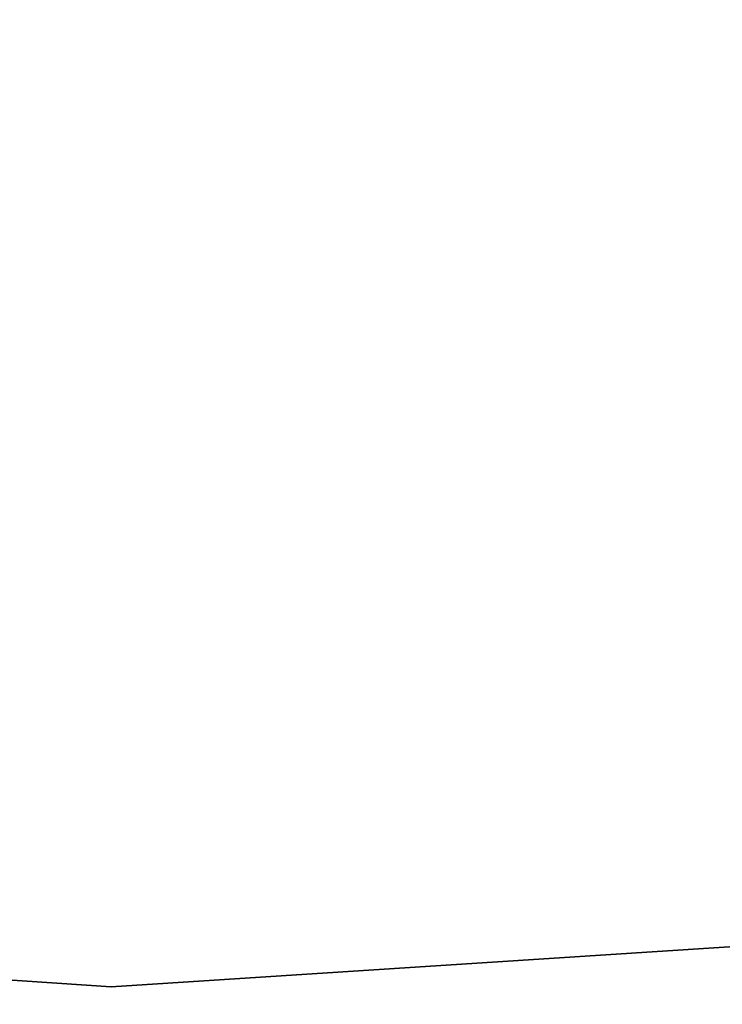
# Model space of a CAD drawing. Extents: x -5 to 2276, y 0 to 2500.
# Tile 184 of 256: x 856.85057 to 856.8539, y 499.69616 to 499.70082. Entities that reach past the tile are written whole.
import ezdxf

# ---------------------------------------------------------------- set-up
doc = ezdxf.new("R2010")
doc.units = 0
doc.header["$LTSCALE"] = 25.4
doc.layers.get('0').update_dxf_attribs({"linetype": 'CONTINUOUS'})
for name, color, linetype in [('IFCBUILDING', 32, 'CONTINUOUS'), ('IFCBUILDINGSTOREY', 34, 'CONTINUOUS'), ('IFCSITE', 32, 'CONTINUOUS'), ('IFCSLAB', 22, 'CONTINUOUS'), ('IFCWALL', 190, 'CONTINUOUS')]:
    doc.layers.add(name, color=color, linetype=linetype)

# ---------------------------------------------------------------- blocks, each defined once
blk = doc.blocks.new('GRUPUJ_1')
at = {"layer": 'IFCWALL'}
mesh = blk.add_polyface(dxfattribs=at)
corners = [(0, 0, 2300), (25, 25, 2300), (0, 2276.05, 2300), (175, 0, 2300), (25, 2251.05, 2300), (175, 25, 2300), (2500, 2151.05, 2300), (2475, 2251.05, 2300), (2475, 2151.05, 2300), (2500, 2276.05, 2300), (1245.07, 2251.05, 2300)]
mesh.append_faces([[corners[k] for k in face] for face in [(1, 3, 5), (6, 7, 8)]], dxfattribs={"vtx0": -1})
mesh.append_faces([[corners[k] for k in face] for face in [(0, 1, 2), (9, 7, 6)]], dxfattribs={"vtx0": -1, "vtx1": -1})
mesh.append_faces([[corners[k] for k in face] for face in [(1, 0, 3), (2, 1, 4), (4, 9, 2), (9, 4, 10), (9, 10, 7)]], dxfattribs={"vtx0": -1, "vtx2": -1})
mesh = blk.add_polyface(dxfattribs=at)
corners = [(2500, 0, 800), (175, 25, 800), (175, 0, 800), (2475, 25, 800), (2475, 2151.05, 800), (2500, 2151.05, 800)]
mesh.append_faces([[corners[k] for k in face] for face in [(0, 1, 2), (4, 0, 5)]], dxfattribs={"vtx0": -1})
mesh.append_faces([[corners[k] for k in face] for face in [(1, 0, 3), (3, 0, 4)]], dxfattribs={"vtx0": -1, "vtx1": -1})
blk = doc.blocks.new('GRUPUJ_7')
at = {"layer": 'IFCWALL'}
mesh = blk.add_polyface(dxfattribs=at)
corners = [(0, 0, 1500), (125, 100, 1500), (125, 2151.05, 1500), (150, 0, 1500), (150, 100, 1500), (2450, 2126.05, 1500), (2375, 2151.05, 1500), (2375, 2126.05, 1500), (0, 2226.05, 1500), (1220.07, 2226.05, 1500), (1220.07, 2151.05, 1500), (2450, 2226.05, 1500)]
mesh.append_faces([[corners[k] for k in face] for face in [(1, 3, 4), (5, 6, 7)]], dxfattribs={"vtx0": -1})
mesh.append_faces([[corners[k] for k in face] for face in [(8, 2, 9), (9, 6, 11), (11, 6, 5)]], dxfattribs={"vtx0": -1, "vtx1": -1})
mesh.append_faces([[corners[k] for k in face] for face in [(0, 1, 2), (1, 0, 3), (2, 8, 0), (9, 2, 10), (9, 10, 6)]], dxfattribs={"vtx0": -1, "vtx2": -1})
mesh = blk.add_polyface(dxfattribs=at)
corners = [(2450, 0), (150, 100), (150, 0), (2375, 100), (2375, 2126.05), (2450, 2126.05)]
mesh.append_faces([[corners[k] for k in face] for face in [(0, 1, 2), (4, 0, 5)]], dxfattribs={"vtx0": -1})
mesh.append_faces([[corners[k] for k in face] for face in [(1, 0, 3), (3, 0, 4)]], dxfattribs={"vtx0": -1, "vtx1": -1})
blk = doc.blocks.new('GRUPUJ_9')
at = {"layer": 'IFCWALL'}
mesh = blk.add_polyface(dxfattribs=at)
corners = [(0, 2051.05, 1500), (25, 2026.05, 1500), (1095.07, 2051.05, 1500), (0, 0, 1500), (25, 0, 1500), (2250, 2026.05, 1500), (2250, 2051.05, 1500)]
mesh.append_faces([[corners[k] for k in face] for face in [(1, 3, 4), (2, 5, 6)]], dxfattribs={"vtx0": -1})
mesh.append_faces([[corners[k] for k in face] for face in [(0, 1, 2)]], dxfattribs={"vtx0": -1, "vtx1": -1})
mesh.append_faces([[corners[k] for k in face] for face in [(1, 0, 3), (2, 1, 5)]], dxfattribs={"vtx0": -1, "vtx2": -1})
mesh = blk.add_polyface(dxfattribs=at)
corners = [(2250, 0), (25, 25), (25, 0), (2225, 25), (2225, 2026.05), (2250, 2026.05)]
mesh.append_faces([[corners[k] for k in face] for face in [(0, 1, 2), (4, 0, 5)]], dxfattribs={"vtx0": -1})
mesh.append_faces([[corners[k] for k in face] for face in [(1, 0, 3), (3, 0, 4)]], dxfattribs={"vtx0": -1, "vtx1": -1})
blk = doc.blocks.new('_CIANY')
at = {"layer": 'IFCWALL'}
for name, p in [('GRUPUJ_1', (0, 0)), ('GRUPUJ_7', (25, 25, 800)), ('GRUPUJ_9', (150, 125, 800))]:
    blk.add_blockref(name, p, dxfattribs=at)
mesh = blk.add_polyface(dxfattribs=at)
corners = [(0, 2276.05), (175, 2151.05), (175, 891.05), (1245.07, 2276.05), (175, 1251.05), (875, 2151.05), (1245.07, 2151.05), (1295.07, 2276.05), (1295.07, 2151.05), (2195.07, 2276.05), (1575, 2151.05), (2195.07, 2151.05), (2245.07, 2276.05), (2245.07, 2151.05), (2500, 2276.05), (2375, 2151.05), (2375, 651.05), (2375, 150), (0, 0), (175, 150), (2500, 0)]
mesh.append_faces([[corners[k] for k in face] for face in [(2, 1, 4)]], dxfattribs={"vtx0": -1})
mesh.append_faces([[corners[k] for k in face] for face in [(1, 3, 5), (5, 3, 6), (6, 7, 8), (8, 9, 10), (10, 9, 11), (11, 12, 13), (13, 14, 15), (15, 14, 16), (16, 14, 17), (18, 19, 20), (19, 0, 2), (20, 17, 14)]], dxfattribs={"vtx0": -1, "vtx1": -1})
mesh.append_faces([[corners[k] for k in face] for face in [(0, 1, 2)]], dxfattribs={"vtx0": -1, "vtx1": -1, "vtx2": -1})
mesh.append_faces([[corners[k] for k in face] for face in [(1, 0, 3), (6, 3, 7), (8, 7, 9), (11, 9, 12), (13, 12, 14), (19, 18, 0), (20, 19, 17)]], dxfattribs={"vtx0": -1, "vtx2": -1})
blk = doc.blocks.new('POD_OGA')
at = {"layer": 'IFCSLAB'}
mesh = blk.add_polyface(dxfattribs=at)
corners = [(1400, 2001.05), (1120.07, 1996.05), (1120.07, 2001.05), (0, 2001.05), (1400, 1101.05), (0, 1101.05), (1070.07, 1996.05), (1070.07, 2001.05)]
mesh.append_faces([[corners[k] for k in face] for face in [(0, 1, 2), (3, 4, 5), (6, 3, 7)]], dxfattribs={"vtx0": -1})
mesh.append_faces([[corners[k] for k in face] for face in [(4, 1, 0)]], dxfattribs={"vtx0": -1, "vtx1": -1})
mesh.append_faces([[corners[k] for k in face] for face in [(4, 3, 6)]], dxfattribs={"vtx0": -1, "vtx1": -1, "vtx2": -1})
mesh.append_faces([[corners[k] for k in face] for face in [(4, 6, 1)]], dxfattribs={"vtx0": -1, "vtx2": -1})
blk = doc.blocks.new('700-_MINIMALNA_D')
blk.add_line((476.031273, 379.674002), (476.031273, 379.674002, 2))
blk.add_line((476.031273, 379.674002), (476.031273, 379.674002, 2))
for points in [[(566.651324, 414.126708, 0), (570.830762, 404.197469, 0), (573.338425, 392.713234, 0), (574.174312, 379.674002, 0), (574.174312, 379.674002, 0), (573.338425, 366.597892, 0), (570.830762, 355.101364, 0), (566.651324, 345.184418, 0), (560.800111, 336.847054, 0), (553.559849, 330.242927, 0), (545.213265, 325.525694, 0), (535.76036, 322.695354, 0), (525.201132, 321.751907, 0), (514.356105, 322.726085, 0), (504.734178, 325.648619, 0), (496.335352, 330.519508, 0), (489.159625, 337.338753, 0), (483.415971, 345.829773, 0), (479.313361, 355.715988, 0), (476.851795, 366.997397, 0), (476.031273, 379.674002, 0), (476.87638, 392.673283, 0), (479.411701, 404.136007, 0), (483.637235, 414.062172, 0)], [(566.651324, 414.126708, 2), (570.830762, 404.197469, 2), (573.338425, 392.713234, 2), (574.174312, 379.674002, 2), (574.174312, 379.674002, 2), (573.338425, 366.597892, 2), (570.830762, 355.101364, 2), (566.651324, 345.184418, 2), (560.800111, 336.847054, 2), (553.559849, 330.242927, 2), (545.213265, 325.525694, 2), (535.76036, 322.695354, 2), (525.201132, 321.751907, 2), (514.356105, 322.726085, 2), (504.734178, 325.648619, 2), (496.335352, 330.519508, 2), (489.159625, 337.338753, 2), (483.415971, 345.829773, 2), (479.313361, 355.715988, 2), (476.851795, 366.997397, 2), (476.031273, 379.674002, 2), (476.87638, 392.673283, 2), (479.411701, 404.136007, 2), (483.637235, 414.062172, 2)], [(566.651324, 414.126708, 0), (570.830762, 404.197469, 0), (573.338425, 392.713234, 0), (574.174312, 379.674002, 0), (574.174312, 379.674002, 0), (573.338425, 366.597892, 0), (570.830762, 355.101364, 0), (566.651324, 345.184418, 0), (560.800111, 336.847054, 0), (553.559849, 330.242927, 0), (545.213265, 325.525694, 0), (535.76036, 322.695354, 0), (525.201132, 321.751907, 0), (514.356105, 322.726085, 0), (504.734178, 325.648619, 0), (496.335352, 330.519508, 0), (489.159625, 337.338753, 0), (483.415971, 345.829773, 0), (479.313361, 355.715988, 0), (476.851795, 366.997397, 0), (476.031273, 379.674002, 0), (476.87638, 392.673283, 0), (479.411701, 404.136007, 0), (483.637235, 414.062172, 0)], [(566.651324, 414.126708, 2), (570.830762, 404.197469, 2), (573.338425, 392.713234, 2), (574.174312, 379.674002, 2), (574.174312, 379.674002, 2), (573.338425, 366.597892, 2), (570.830762, 355.101364, 2), (566.651324, 345.184418, 2), (560.800111, 336.847054, 2), (553.559849, 330.242927, 2), (545.213265, 325.525694, 2), (535.76036, 322.695354, 2), (525.201132, 321.751907, 2), (514.356105, 322.726085, 2), (504.734178, 325.648619, 2), (496.335352, 330.519508, 2), (489.159625, 337.338753, 2), (483.415971, 345.829773, 2), (479.313361, 355.715988, 2), (476.851795, 366.997397, 2), (476.031273, 379.674002, 2), (476.87638, 392.673283, 2), (479.411701, 404.136007, 2), (483.637235, 414.062172, 2)], [(566.651324, 414.126708, 0), (570.830762, 404.197469, 0), (573.338425, 392.713234, 0), (574.174312, 379.674002, 0), (574.174312, 379.674002, 0), (573.338425, 366.597892, 0), (570.830762, 355.101364, 0), (566.651324, 345.184418, 0), (560.800111, 336.847054, 0), (553.559849, 330.242927, 0), (545.213265, 325.525694, 0), (535.76036, 322.695354, 0), (525.201132, 321.751907, 0), (514.356105, 322.726085, 0), (504.734178, 325.648619, 0), (496.335352, 330.519508, 0), (489.159625, 337.338753, 0), (483.415971, 345.829773, 0), (479.313361, 355.715988, 0), (476.851795, 366.997397, 0), (476.031273, 379.674002, 0), (476.87638, 392.673283, 0), (479.411701, 404.136007, 0), (483.637235, 414.062172, 0)], [(566.651324, 414.126708, 2), (570.830762, 404.197469, 2), (573.338425, 392.713234, 2), (574.174312, 379.674002, 2), (574.174312, 379.674002, 2), (573.338425, 366.597892, 2), (570.830762, 355.101364, 2), (566.651324, 345.184418, 2), (560.800111, 336.847054, 2), (553.559849, 330.242927, 2), (545.213265, 325.525694, 2), (535.76036, 322.695354, 2), (525.201132, 321.751907, 2), (514.356105, 322.726085, 2), (504.734178, 325.648619, 2), (496.335352, 330.519508, 2), (489.159625, 337.338753, 2), (483.415971, 345.829773, 2), (479.313361, 355.715988, 2), (476.851795, 366.997397, 2), (476.031273, 379.674002, 2), (476.87638, 392.673283, 2), (479.411701, 404.136007, 2), (483.637235, 414.062172, 2)], [(566.651324, 414.126708, 0), (570.830762, 404.197469, 0), (573.338425, 392.713234, 0), (574.174312, 379.674002, 0), (574.174312, 379.674002, 0), (573.338425, 366.597892, 0), (570.830762, 355.101364, 0), (566.651324, 345.184418, 0), (560.800111, 336.847054, 0), (553.559849, 330.242927, 0), (545.213265, 325.525694, 0), (535.76036, 322.695354, 0), (525.201132, 321.751907, 0), (514.356105, 322.726085, 0), (504.734178, 325.648619, 0), (496.335352, 330.519508, 0), (489.159625, 337.338753, 0), (483.415971, 345.829773, 0), (479.313361, 355.715988, 0), (476.851795, 366.997397, 0), (476.031273, 379.674002, 0), (476.87638, 392.673283, 0), (479.411701, 404.136007, 0), (483.637235, 414.062172, 0)], [(566.651324, 414.126708, 2), (570.830762, 404.197469, 2), (573.338425, 392.713234, 2), (574.174312, 379.674002, 2), (574.174312, 379.674002, 2), (573.338425, 366.597892, 2), (570.830762, 355.101364, 2), (566.651324, 345.184418, 2), (560.800111, 336.847054, 2), (553.559849, 330.242927, 2), (545.213265, 325.525694, 2), (535.76036, 322.695354, 2), (525.201132, 321.751907, 2), (514.356105, 322.726085, 2), (504.734178, 325.648619, 2), (496.335352, 330.519508, 2), (489.159625, 337.338753, 2), (483.415971, 345.829773, 2), (479.313361, 355.715988, 2), (476.851795, 366.997397, 2), (476.031273, 379.674002, 2), (476.87638, 392.673283, 2), (479.411701, 404.136007, 2), (483.637235, 414.062172, 2)], [(566.651324, 414.126708, 0), (570.830762, 404.197469, 0), (573.338425, 392.713234, 0), (574.174312, 379.674002, 0), (574.174312, 379.674002, 0), (573.338425, 366.597892, 0), (570.830762, 355.101364, 0), (566.651324, 345.184418, 0), (560.800111, 336.847054, 0), (553.559849, 330.242927, 0), (545.213265, 325.525694, 0), (535.76036, 322.695354, 0), (525.201132, 321.751907, 0), (514.356105, 322.726085, 0), (504.734178, 325.648619, 0), (496.335352, 330.519508, 0), (489.159625, 337.338753, 0), (483.415971, 345.829773, 0), (479.313361, 355.715988, 0), (476.851795, 366.997397, 0), (476.031273, 379.674002, 0), (476.87638, 392.673283, 0), (479.411701, 404.136007, 0), (483.637235, 414.062172, 0)], [(566.651324, 414.126708, 2), (570.830762, 404.197469, 2), (573.338425, 392.713234, 2), (574.174312, 379.674002, 2), (574.174312, 379.674002, 2), (573.338425, 366.597892, 2), (570.830762, 355.101364, 2), (566.651324, 345.184418, 2), (560.800111, 336.847054, 2), (553.559849, 330.242927, 2), (545.213265, 325.525694, 2), (535.76036, 322.695354, 2), (525.201132, 321.751907, 2), (514.356105, 322.726085, 2), (504.734178, 325.648619, 2), (496.335352, 330.519508, 2), (489.159625, 337.338753, 2), (483.415971, 345.829773, 2), (479.313361, 355.715988, 2), (476.851795, 366.997397, 2), (476.031273, 379.674002, 2), (476.87638, 392.673283, 2), (479.411701, 404.136007, 2), (483.637235, 414.062172, 2)], [(566.651324, 414.126708, 0), (570.830762, 404.197469, 0), (573.338425, 392.713234, 0), (574.174312, 379.674002, 0), (574.174312, 379.674002, 0), (573.338425, 366.597892, 0), (570.830762, 355.101364, 0), (566.651324, 345.184418, 0), (560.800111, 336.847054, 0), (553.559849, 330.242927, 0), (545.213265, 325.525694, 0), (535.76036, 322.695354, 0), (525.201132, 321.751907, 0), (514.356105, 322.726085, 0), (504.734178, 325.648619, 0), (496.335352, 330.519508, 0), (489.159625, 337.338753, 0), (483.415971, 345.829773, 0), (479.313361, 355.715988, 0), (476.851795, 366.997397, 0), (476.031273, 379.674002, 0), (476.87638, 392.673283, 0), (479.411701, 404.136007, 0), (483.637235, 414.062172, 0)], [(566.651324, 414.126708, 2), (570.830762, 404.197469, 2), (573.338425, 392.713234, 2), (574.174312, 379.674002, 2), (574.174312, 379.674002, 2), (573.338425, 366.597892, 2), (570.830762, 355.101364, 2), (566.651324, 345.184418, 2), (560.800111, 336.847054, 2), (553.559849, 330.242927, 2), (545.213265, 325.525694, 2), (535.76036, 322.695354, 2), (525.201132, 321.751907, 2), (514.356105, 322.726085, 2), (504.734178, 325.648619, 2), (496.335352, 330.519508, 2), (489.159625, 337.338753, 2), (483.415971, 345.829773, 2), (479.313361, 355.715988, 2), (476.851795, 366.997397, 2), (476.031273, 379.674002, 2), (476.87638, 392.673283, 2), (479.411701, 404.136007, 2), (483.637235, 414.062172, 2)], [(566.651324, 414.126708, 0), (570.830762, 404.197469, 0), (573.338425, 392.713234, 0), (574.174312, 379.674002, 0), (574.174312, 379.674002, 0), (573.338425, 366.597892, 0), (570.830762, 355.101364, 0), (566.651324, 345.184418, 0), (560.800111, 336.847054, 0), (553.559849, 330.242927, 0), (545.213265, 325.525694, 0), (535.76036, 322.695354, 0), (525.201132, 321.751907, 0), (514.356105, 322.726085, 0), (504.734178, 325.648619, 0), (496.335352, 330.519508, 0), (489.159625, 337.338753, 0), (483.415971, 345.829773, 0), (479.313361, 355.715988, 0), (476.851795, 366.997397, 0), (476.031273, 379.674002, 0), (476.87638, 392.673283, 0), (479.411701, 404.136007, 0), (483.637235, 414.062172, 0)], [(566.651324, 414.126708, 2), (570.830762, 404.197469, 2), (573.338425, 392.713234, 2), (574.174312, 379.674002, 2), (574.174312, 379.674002, 2), (573.338425, 366.597892, 2), (570.830762, 355.101364, 2), (566.651324, 345.184418, 2), (560.800111, 336.847054, 2), (553.559849, 330.242927, 2), (545.213265, 325.525694, 2), (535.76036, 322.695354, 2), (525.201132, 321.751907, 2), (514.356105, 322.726085, 2), (504.734178, 325.648619, 2), (496.335352, 330.519508, 2), (489.159625, 337.338753, 2), (483.415971, 345.829773, 2), (479.313361, 355.715988, 2), (476.851795, 366.997397, 2), (476.031273, 379.674002, 2), (476.87638, 392.673283, 2), (479.411701, 404.136007, 2), (483.637235, 414.062172, 2)], [(566.651324, 414.126708, 0), (570.830762, 404.197469, 0), (573.338425, 392.713234, 0), (574.174312, 379.674002, 0), (574.174312, 379.674002, 0), (573.338425, 366.597892, 0), (570.830762, 355.101364, 0), (566.651324, 345.184418, 0), (560.800111, 336.847054, 0), (553.559849, 330.242927, 0), (545.213265, 325.525694, 0), (535.76036, 322.695354, 0), (525.201132, 321.751907, 0), (514.356105, 322.726085, 0), (504.734178, 325.648619, 0), (496.335352, 330.519508, 0), (489.159625, 337.338753, 0), (483.415971, 345.829773, 0), (479.313361, 355.715988, 0), (476.851795, 366.997397, 0), (476.031273, 379.674002, 0), (476.87638, 392.673283, 0), (479.411701, 404.136007, 0), (483.637235, 414.062172, 0)], [(566.651324, 414.126708, 2), (570.830762, 404.197469, 2), (573.338425, 392.713234, 2), (574.174312, 379.674002, 2), (574.174312, 379.674002, 2), (573.338425, 366.597892, 2), (570.830762, 355.101364, 2), (566.651324, 345.184418, 2), (560.800111, 336.847054, 2), (553.559849, 330.242927, 2), (545.213265, 325.525694, 2), (535.76036, 322.695354, 2), (525.201132, 321.751907, 2), (514.356105, 322.726085, 2), (504.734178, 325.648619, 2), (496.335352, 330.519508, 2), (489.159625, 337.338753, 2), (483.415971, 345.829773, 2), (479.313361, 355.715988, 2), (476.851795, 366.997397, 2), (476.031273, 379.674002, 2), (476.87638, 392.673283, 2), (479.411701, 404.136007, 2), (483.637235, 414.062172, 2)], [(566.651324, 414.126708, 0), (570.830762, 404.197469, 0), (573.338425, 392.713234, 0), (574.174312, 379.674002, 0), (574.174312, 379.674002, 0), (573.338425, 366.597892, 0), (570.830762, 355.101364, 0), (566.651324, 345.184418, 0), (560.800111, 336.847054, 0), (553.559849, 330.242927, 0), (545.213265, 325.525694, 0), (535.76036, 322.695354, 0), (525.201132, 321.751907, 0), (514.356105, 322.726085, 0), (504.734178, 325.648619, 0), (496.335352, 330.519508, 0), (489.159625, 337.338753, 0), (483.415971, 345.829773, 0), (479.313361, 355.715988, 0), (476.851795, 366.997397, 0), (476.031273, 379.674002, 0), (476.87638, 392.673283, 0), (479.411701, 404.136007, 0), (483.637235, 414.062172, 0)], [(566.651324, 414.126708, 2), (570.830762, 404.197469, 2), (573.338425, 392.713234, 2), (574.174312, 379.674002, 2), (574.174312, 379.674002, 2), (573.338425, 366.597892, 2), (570.830762, 355.101364, 2), (566.651324, 345.184418, 2), (560.800111, 336.847054, 2), (553.559849, 330.242927, 2), (545.213265, 325.525694, 2), (535.76036, 322.695354, 2), (525.201132, 321.751907, 2), (514.356105, 322.726085, 2), (504.734178, 325.648619, 2), (496.335352, 330.519508, 2), (489.159625, 337.338753, 2), (483.415971, 345.829773, 2), (479.313361, 355.715988, 2), (476.851795, 366.997397, 2), (476.031273, 379.674002, 2), (476.87638, 392.673283, 2), (479.411701, 404.136007, 2), (483.637235, 414.062172, 2)], [(566.651324, 414.126708, 0), (570.830762, 404.197469, 0), (573.338425, 392.713234, 0), (574.174312, 379.674002, 0), (574.174312, 379.674002, 0), (573.338425, 366.597892, 0), (570.830762, 355.101364, 0), (566.651324, 345.184418, 0), (560.800111, 336.847054, 0), (553.559849, 330.242927, 0), (545.213265, 325.525694, 0), (535.76036, 322.695354, 0), (525.201132, 321.751907, 0), (514.356105, 322.726085, 0), (504.734178, 325.648619, 0), (496.335352, 330.519508, 0), (489.159625, 337.338753, 0), (483.415971, 345.829773, 0), (479.313361, 355.715988, 0), (476.851795, 366.997397, 0), (476.031273, 379.674002, 0), (476.87638, 392.673283, 0), (479.411701, 404.136007, 0), (483.637235, 414.062172, 0)], [(566.651324, 414.126708, 2), (570.830762, 404.197469, 2), (573.338425, 392.713234, 2), (574.174312, 379.674002, 2), (574.174312, 379.674002, 2), (573.338425, 366.597892, 2), (570.830762, 355.101364, 2), (566.651324, 345.184418, 2), (560.800111, 336.847054, 2), (553.559849, 330.242927, 2), (545.213265, 325.525694, 2), (535.76036, 322.695354, 2), (525.201132, 321.751907, 2), (514.356105, 322.726085, 2), (504.734178, 325.648619, 2), (496.335352, 330.519508, 2), (489.159625, 337.338753, 2), (483.415971, 345.829773, 2), (479.313361, 355.715988, 2), (476.851795, 366.997397, 2), (476.031273, 379.674002, 2), (476.87638, 392.673283, 2), (479.411701, 404.136007, 2), (483.637235, 414.062172, 2)], [(566.651324, 414.126708, 0), (570.830762, 404.197469, 0), (573.338425, 392.713234, 0), (574.174312, 379.674002, 0), (574.174312, 379.674002, 0), (573.338425, 366.597892, 0), (570.830762, 355.101364, 0), (566.651324, 345.184418, 0), (560.800111, 336.847054, 0), (553.559849, 330.242927, 0), (545.213265, 325.525694, 0), (535.76036, 322.695354, 0), (525.201132, 321.751907, 0), (514.356105, 322.726085, 0), (504.734178, 325.648619, 0), (496.335352, 330.519508, 0), (489.159625, 337.338753, 0), (483.415971, 345.829773, 0), (479.313361, 355.715988, 0), (476.851795, 366.997397, 0), (476.031273, 379.674002, 0), (476.87638, 392.673283, 0), (479.411701, 404.136007, 0), (483.637235, 414.062172, 0)], [(566.651324, 414.126708, 2), (570.830762, 404.197469, 2), (573.338425, 392.713234, 2), (574.174312, 379.674002, 2), (574.174312, 379.674002, 2), (573.338425, 366.597892, 2), (570.830762, 355.101364, 2), (566.651324, 345.184418, 2), (560.800111, 336.847054, 2), (553.559849, 330.242927, 2), (545.213265, 325.525694, 2), (535.76036, 322.695354, 2), (525.201132, 321.751907, 2), (514.356105, 322.726085, 2), (504.734178, 325.648619, 2), (496.335352, 330.519508, 2), (489.159625, 337.338753, 2), (483.415971, 345.829773, 2), (479.313361, 355.715988, 2), (476.851795, 366.997397, 2), (476.031273, 379.674002, 2), (476.87638, 392.673283, 2), (479.411701, 404.136007, 2), (483.637235, 414.062172, 2)], [(566.651324, 414.126708, 0), (570.830762, 404.197469, 0), (573.338425, 392.713234, 0), (574.174312, 379.674002, 0), (574.174312, 379.674002, 0), (573.338425, 366.597892, 0), (570.830762, 355.101364, 0), (566.651324, 345.184418, 0), (560.800111, 336.847054, 0), (553.559849, 330.242927, 0), (545.213265, 325.525694, 0), (535.76036, 322.695354, 0), (525.201132, 321.751907, 0), (514.356105, 322.726085, 0), (504.734178, 325.648619, 0), (496.335352, 330.519508, 0), (489.159625, 337.338753, 0), (483.415971, 345.829773, 0), (479.313361, 355.715988, 0), (476.851795, 366.997397, 0), (476.031273, 379.674002, 0), (476.87638, 392.673283, 0), (479.411701, 404.136007, 0), (483.637235, 414.062172, 0)], [(566.651324, 414.126708, 2), (570.830762, 404.197469, 2), (573.338425, 392.713234, 2), (574.174312, 379.674002, 2), (574.174312, 379.674002, 2), (573.338425, 366.597892, 2), (570.830762, 355.101364, 2), (566.651324, 345.184418, 2), (560.800111, 336.847054, 2), (553.559849, 330.242927, 2), (545.213265, 325.525694, 2), (535.76036, 322.695354, 2), (525.201132, 321.751907, 2), (514.356105, 322.726085, 2), (504.734178, 325.648619, 2), (496.335352, 330.519508, 2), (489.159625, 337.338753, 2), (483.415971, 345.829773, 2), (479.313361, 355.715988, 2), (476.851795, 366.997397, 2), (476.031273, 379.674002, 2), (476.87638, 392.673283, 2), (479.411701, 404.136007, 2), (483.637235, 414.062172, 2)], [(566.651324, 414.126708, 0), (570.830762, 404.197469, 0), (573.338425, 392.713234, 0), (574.174312, 379.674002, 0), (574.174312, 379.674002, 0), (573.338425, 366.597892, 0), (570.830762, 355.101364, 0), (566.651324, 345.184418, 0), (560.800111, 336.847054, 0), (553.559849, 330.242927, 0), (545.213265, 325.525694, 0), (535.76036, 322.695354, 0), (525.201132, 321.751907, 0), (514.356105, 322.726085, 0), (504.734178, 325.648619, 0), (496.335352, 330.519508, 0), (489.159625, 337.338753, 0), (483.415971, 345.829773, 0), (479.313361, 355.715988, 0), (476.851795, 366.997397, 0), (476.031273, 379.674002, 0), (476.87638, 392.673283, 0), (479.411701, 404.136007, 0), (483.637235, 414.062172, 0)], [(566.651324, 414.126708, 2), (570.830762, 404.197469, 2), (573.338425, 392.713234, 2), (574.174312, 379.674002, 2), (574.174312, 379.674002, 2), (573.338425, 366.597892, 2), (570.830762, 355.101364, 2), (566.651324, 345.184418, 2), (560.800111, 336.847054, 2), (553.559849, 330.242927, 2), (545.213265, 325.525694, 2), (535.76036, 322.695354, 2), (525.201132, 321.751907, 2), (514.356105, 322.726085, 2), (504.734178, 325.648619, 2), (496.335352, 330.519508, 2), (489.159625, 337.338753, 2), (483.415971, 345.829773, 2), (479.313361, 355.715988, 2), (476.851795, 366.997397, 2), (476.031273, 379.674002, 2), (476.87638, 392.673283, 2), (479.411701, 404.136007, 2), (483.637235, 414.062172, 2)], [(566.651324, 414.126708, 0), (570.830762, 404.197469, 0), (573.338425, 392.713234, 0), (574.174312, 379.674002, 0), (574.174312, 379.674002, 0), (573.338425, 366.597892, 0), (570.830762, 355.101364, 0), (566.651324, 345.184418, 0), (560.800111, 336.847054, 0), (553.559849, 330.242927, 0), (545.213265, 325.525694, 0), (535.76036, 322.695354, 0), (525.201132, 321.751907, 0), (514.356105, 322.726085, 0), (504.734178, 325.648619, 0), (496.335352, 330.519508, 0), (489.159625, 337.338753, 0), (483.415971, 345.829773, 0), (479.313361, 355.715988, 0), (476.851795, 366.997397, 0), (476.031273, 379.674002, 0), (476.87638, 392.673283, 0), (479.411701, 404.136007, 0), (483.637235, 414.062172, 0)], [(566.651324, 414.126708, 2), (570.830762, 404.197469, 2), (573.338425, 392.713234, 2), (574.174312, 379.674002, 2), (574.174312, 379.674002, 2), (573.338425, 366.597892, 2), (570.830762, 355.101364, 2), (566.651324, 345.184418, 2), (560.800111, 336.847054, 2), (553.559849, 330.242927, 2), (545.213265, 325.525694, 2), (535.76036, 322.695354, 2), (525.201132, 321.751907, 2), (514.356105, 322.726085, 2), (504.734178, 325.648619, 2), (496.335352, 330.519508, 2), (489.159625, 337.338753, 2), (483.415971, 345.829773, 2), (479.313361, 355.715988, 2), (476.851795, 366.997397, 2), (476.031273, 379.674002, 2), (476.87638, 392.673283, 2), (479.411701, 404.136007, 2), (483.637235, 414.062172, 2)], [(566.651324, 414.126708, 0), (570.830762, 404.197469, 0), (573.338425, 392.713234, 0), (574.174312, 379.674002, 0), (574.174312, 379.674002, 0), (573.338425, 366.597892, 0), (570.830762, 355.101364, 0), (566.651324, 345.184418, 0), (560.800111, 336.847054, 0), (553.559849, 330.242927, 0), (545.213265, 325.525694, 0), (535.76036, 322.695354, 0), (525.201132, 321.751907, 0), (514.356105, 322.726085, 0), (504.734178, 325.648619, 0), (496.335352, 330.519508, 0), (489.159625, 337.338753, 0), (483.415971, 345.829773, 0), (479.313361, 355.715988, 0), (476.851795, 366.997397, 0), (476.031273, 379.674002, 0), (476.87638, 392.673283, 0), (479.411701, 404.136007, 0), (483.637235, 414.062172, 0)], [(566.651324, 414.126708, 2), (570.830762, 404.197469, 2), (573.338425, 392.713234, 2), (574.174312, 379.674002, 2), (574.174312, 379.674002, 2), (573.338425, 366.597892, 2), (570.830762, 355.101364, 2), (566.651324, 345.184418, 2), (560.800111, 336.847054, 2), (553.559849, 330.242927, 2), (545.213265, 325.525694, 2), (535.76036, 322.695354, 2), (525.201132, 321.751907, 2), (514.356105, 322.726085, 2), (504.734178, 325.648619, 2), (496.335352, 330.519508, 2), (489.159625, 337.338753, 2), (483.415971, 345.829773, 2), (479.313361, 355.715988, 2), (476.851795, 366.997397, 2), (476.031273, 379.674002, 2), (476.87638, 392.673283, 2), (479.411701, 404.136007, 2), (483.637235, 414.062172, 2)], [(566.651324, 414.126708, 0), (570.830762, 404.197469, 0), (573.338425, 392.713234, 0), (574.174312, 379.674002, 0), (574.174312, 379.674002, 0), (573.338425, 366.597892, 0), (570.830762, 355.101364, 0), (566.651324, 345.184418, 0), (560.800111, 336.847054, 0), (553.559849, 330.242927, 0), (545.213265, 325.525694, 0), (535.76036, 322.695354, 0), (525.201132, 321.751907, 0), (514.356105, 322.726085, 0), (504.734178, 325.648619, 0), (496.335352, 330.519508, 0), (489.159625, 337.338753, 0), (483.415971, 345.829773, 0), (479.313361, 355.715988, 0), (476.851795, 366.997397, 0), (476.031273, 379.674002, 0), (476.87638, 392.673283, 0), (479.411701, 404.136007, 0), (483.637235, 414.062172, 0)], [(566.651324, 414.126708, 2), (570.830762, 404.197469, 2), (573.338425, 392.713234, 2), (574.174312, 379.674002, 2), (574.174312, 379.674002, 2), (573.338425, 366.597892, 2), (570.830762, 355.101364, 2), (566.651324, 345.184418, 2), (560.800111, 336.847054, 2), (553.559849, 330.242927, 2), (545.213265, 325.525694, 2), (535.76036, 322.695354, 2), (525.201132, 321.751907, 2), (514.356105, 322.726085, 2), (504.734178, 325.648619, 2), (496.335352, 330.519508, 2), (489.159625, 337.338753, 2), (483.415971, 345.829773, 2), (479.313361, 355.715988, 2), (476.851795, 366.997397, 2), (476.031273, 379.674002, 2), (476.87638, 392.673283, 2), (479.411701, 404.136007, 2), (483.637235, 414.062172, 2)], [(566.651324, 414.126708, 0), (570.830762, 404.197469, 0), (573.338425, 392.713234, 0), (574.174312, 379.674002, 0), (574.174312, 379.674002, 0), (573.338425, 366.597892, 0), (570.830762, 355.101364, 0), (566.651324, 345.184418, 0), (560.800111, 336.847054, 0), (553.559849, 330.242927, 0), (545.213265, 325.525694, 0), (535.76036, 322.695354, 0), (525.201132, 321.751907, 0), (514.356105, 322.726085, 0), (504.734178, 325.648619, 0), (496.335352, 330.519508, 0), (489.159625, 337.338753, 0), (483.415971, 345.829773, 0), (479.313361, 355.715988, 0), (476.851795, 366.997397, 0), (476.031273, 379.674002, 0), (476.87638, 392.673283, 0), (479.411701, 404.136007, 0), (483.637235, 414.062172, 0)], [(566.651324, 414.126708, 2), (570.830762, 404.197469, 2), (573.338425, 392.713234, 2), (574.174312, 379.674002, 2), (574.174312, 379.674002, 2), (573.338425, 366.597892, 2), (570.830762, 355.101364, 2), (566.651324, 345.184418, 2), (560.800111, 336.847054, 2), (553.559849, 330.242927, 2), (545.213265, 325.525694, 2), (535.76036, 322.695354, 2), (525.201132, 321.751907, 2), (514.356105, 322.726085, 2), (504.734178, 325.648619, 2), (496.335352, 330.519508, 2), (489.159625, 337.338753, 2), (483.415971, 345.829773, 2), (479.313361, 355.715988, 2), (476.851795, 366.997397, 2), (476.031273, 379.674002, 2), (476.87638, 392.673283, 2), (479.411701, 404.136007, 2), (483.637235, 414.062172, 2)], [(566.651324, 414.126708, 0), (570.830762, 404.197469, 0), (573.338425, 392.713234, 0), (574.174312, 379.674002, 0), (574.174312, 379.674002, 0), (573.338425, 366.597892, 0), (570.830762, 355.101364, 0), (566.651324, 345.184418, 0), (560.800111, 336.847054, 0), (553.559849, 330.242927, 0), (545.213265, 325.525694, 0), (535.76036, 322.695354, 0), (525.201132, 321.751907, 0), (514.356105, 322.726085, 0), (504.734178, 325.648619, 0), (496.335352, 330.519508, 0), (489.159625, 337.338753, 0), (483.415971, 345.829773, 0), (479.313361, 355.715988, 0), (476.851795, 366.997397, 0), (476.031273, 379.674002, 0), (476.87638, 392.673283, 0), (479.411701, 404.136007, 0), (483.637235, 414.062172, 0)], [(566.651324, 414.126708, 2), (570.830762, 404.197469, 2), (573.338425, 392.713234, 2), (574.174312, 379.674002, 2), (574.174312, 379.674002, 2), (573.338425, 366.597892, 2), (570.830762, 355.101364, 2), (566.651324, 345.184418, 2), (560.800111, 336.847054, 2), (553.559849, 330.242927, 2), (545.213265, 325.525694, 2), (535.76036, 322.695354, 2), (525.201132, 321.751907, 2), (514.356105, 322.726085, 2), (504.734178, 325.648619, 2), (496.335352, 330.519508, 2), (489.159625, 337.338753, 2), (483.415971, 345.829773, 2), (479.313361, 355.715988, 2), (476.851795, 366.997397, 2), (476.031273, 379.674002, 2), (476.87638, 392.673283, 2), (479.411701, 404.136007, 2), (483.637235, 414.062172, 2)], [(566.651324, 414.126708, 0), (570.830762, 404.197469, 0), (573.338425, 392.713234, 0), (574.174312, 379.674002, 0), (574.174312, 379.674002, 0), (573.338425, 366.597892, 0), (570.830762, 355.101364, 0), (566.651324, 345.184418, 0), (560.800111, 336.847054, 0), (553.559849, 330.242927, 0), (545.213265, 325.525694, 0), (535.76036, 322.695354, 0), (525.201132, 321.751907, 0), (514.356105, 322.726085, 0), (504.734178, 325.648619, 0), (496.335352, 330.519508, 0), (489.159625, 337.338753, 0), (483.415971, 345.829773, 0), (479.313361, 355.715988, 0), (476.851795, 366.997397, 0), (476.031273, 379.674002, 0), (476.87638, 392.673283, 0), (479.411701, 404.136007, 0), (483.637235, 414.062172, 0)], [(566.651324, 414.126708, 2), (570.830762, 404.197469, 2), (573.338425, 392.713234, 2), (574.174312, 379.674002, 2), (574.174312, 379.674002, 2), (573.338425, 366.597892, 2), (570.830762, 355.101364, 2), (566.651324, 345.184418, 2), (560.800111, 336.847054, 2), (553.559849, 330.242927, 2), (545.213265, 325.525694, 2), (535.76036, 322.695354, 2), (525.201132, 321.751907, 2), (514.356105, 322.726085, 2), (504.734178, 325.648619, 2), (496.335352, 330.519508, 2), (489.159625, 337.338753, 2), (483.415971, 345.829773, 2), (479.313361, 355.715988, 2), (476.851795, 366.997397, 2), (476.031273, 379.674002, 2), (476.87638, 392.673283, 2), (479.411701, 404.136007, 2), (483.637235, 414.062172, 2)], [(566.651324, 414.126708, 0), (570.830762, 404.197469, 0), (573.338425, 392.713234, 0), (574.174312, 379.674002, 0), (574.174312, 379.674002, 0), (573.338425, 366.597892, 0), (570.830762, 355.101364, 0), (566.651324, 345.184418, 0), (560.800111, 336.847054, 0), (553.559849, 330.242927, 0), (545.213265, 325.525694, 0), (535.76036, 322.695354, 0), (525.201132, 321.751907, 0), (514.356105, 322.726085, 0), (504.734178, 325.648619, 0), (496.335352, 330.519508, 0), (489.159625, 337.338753, 0), (483.415971, 345.829773, 0), (479.313361, 355.715988, 0), (476.851795, 366.997397, 0), (476.031273, 379.674002, 0), (476.87638, 392.673283, 0), (479.411701, 404.136007, 0), (483.637235, 414.062172, 0)], [(566.651324, 414.126708, 2), (570.830762, 404.197469, 2), (573.338425, 392.713234, 2), (574.174312, 379.674002, 2), (574.174312, 379.674002, 2), (573.338425, 366.597892, 2), (570.830762, 355.101364, 2), (566.651324, 345.184418, 2), (560.800111, 336.847054, 2), (553.559849, 330.242927, 2), (545.213265, 325.525694, 2), (535.76036, 322.695354, 2), (525.201132, 321.751907, 2), (514.356105, 322.726085, 2), (504.734178, 325.648619, 2), (496.335352, 330.519508, 2), (489.159625, 337.338753, 2), (483.415971, 345.829773, 2), (479.313361, 355.715988, 2), (476.851795, 366.997397, 2), (476.031273, 379.674002, 2), (476.87638, 392.673283, 2), (479.411701, 404.136007, 2), (483.637235, 414.062172, 2)], [(566.651324, 414.126708, 0), (570.830762, 404.197469, 0), (573.338425, 392.713234, 0), (574.174312, 379.674002, 0), (574.174312, 379.674002, 0), (573.338425, 366.597892, 0), (570.830762, 355.101364, 0), (566.651324, 345.184418, 0), (560.800111, 336.847054, 0), (553.559849, 330.242927, 0), (545.213265, 325.525694, 0), (535.76036, 322.695354, 0), (525.201132, 321.751907, 0), (514.356105, 322.726085, 0), (504.734178, 325.648619, 0), (496.335352, 330.519508, 0), (489.159625, 337.338753, 0), (483.415971, 345.829773, 0), (479.313361, 355.715988, 0), (476.851795, 366.997397, 0), (476.031273, 379.674002, 0), (476.87638, 392.673283, 0), (479.411701, 404.136007, 0), (483.637235, 414.062172, 0)], [(566.651324, 414.126708, 2), (570.830762, 404.197469, 2), (573.338425, 392.713234, 2), (574.174312, 379.674002, 2), (574.174312, 379.674002, 2), (573.338425, 366.597892, 2), (570.830762, 355.101364, 2), (566.651324, 345.184418, 2), (560.800111, 336.847054, 2), (553.559849, 330.242927, 2), (545.213265, 325.525694, 2), (535.76036, 322.695354, 2), (525.201132, 321.751907, 2), (514.356105, 322.726085, 2), (504.734178, 325.648619, 2), (496.335352, 330.519508, 2), (489.159625, 337.338753, 2), (483.415971, 345.829773, 2), (479.313361, 355.715988, 2), (476.851795, 366.997397, 2), (476.031273, 379.674002, 2), (476.87638, 392.673283, 2), (479.411701, 404.136007, 2), (483.637235, 414.062172, 2)], [(566.651324, 414.126708, 0), (570.830762, 404.197469, 0), (573.338425, 392.713234, 0), (574.174312, 379.674002, 0), (574.174312, 379.674002, 0), (573.338425, 366.597892, 0), (570.830762, 355.101364, 0), (566.651324, 345.184418, 0), (560.800111, 336.847054, 0), (553.559849, 330.242927, 0), (545.213265, 325.525694, 0), (535.76036, 322.695354, 0), (525.201132, 321.751907, 0), (514.356105, 322.726085, 0), (504.734178, 325.648619, 0), (496.335352, 330.519508, 0), (489.159625, 337.338753, 0), (483.415971, 345.829773, 0), (479.313361, 355.715988, 0), (476.851795, 366.997397, 0), (476.031273, 379.674002, 0), (476.87638, 392.673283, 0), (479.411701, 404.136007, 0), (483.637235, 414.062172, 0)], [(566.651324, 414.126708, 2), (570.830762, 404.197469, 2), (573.338425, 392.713234, 2), (574.174312, 379.674002, 2), (574.174312, 379.674002, 2), (573.338425, 366.597892, 2), (570.830762, 355.101364, 2), (566.651324, 345.184418, 2), (560.800111, 336.847054, 2), (553.559849, 330.242927, 2), (545.213265, 325.525694, 2), (535.76036, 322.695354, 2), (525.201132, 321.751907, 2), (514.356105, 322.726085, 2), (504.734178, 325.648619, 2), (496.335352, 330.519508, 2), (489.159625, 337.338753, 2), (483.415971, 345.829773, 2), (479.313361, 355.715988, 2), (476.851795, 366.997397, 2), (476.031273, 379.674002, 2), (476.87638, 392.673283, 2), (479.411701, 404.136007, 2), (483.637235, 414.062172, 2)], [(566.651324, 414.126708, 0), (570.830762, 404.197469, 0), (573.338425, 392.713234, 0), (574.174312, 379.674002, 0), (574.174312, 379.674002, 0), (573.338425, 366.597892, 0), (570.830762, 355.101364, 0), (566.651324, 345.184418, 0), (560.800111, 336.847054, 0), (553.559849, 330.242927, 0), (545.213265, 325.525694, 0), (535.76036, 322.695354, 0), (525.201132, 321.751907, 0), (514.356105, 322.726085, 0), (504.734178, 325.648619, 0), (496.335352, 330.519508, 0), (489.159625, 337.338753, 0), (483.415971, 345.829773, 0), (479.313361, 355.715988, 0), (476.851795, 366.997397, 0), (476.031273, 379.674002, 0), (476.87638, 392.673283, 0), (479.411701, 404.136007, 0), (483.637235, 414.062172, 0)], [(566.651324, 414.126708, 2), (570.830762, 404.197469, 2), (573.338425, 392.713234, 2), (574.174312, 379.674002, 2), (574.174312, 379.674002, 2), (573.338425, 366.597892, 2), (570.830762, 355.101364, 2), (566.651324, 345.184418, 2), (560.800111, 336.847054, 2), (553.559849, 330.242927, 2), (545.213265, 325.525694, 2), (535.76036, 322.695354, 2), (525.201132, 321.751907, 2), (514.356105, 322.726085, 2), (504.734178, 325.648619, 2), (496.335352, 330.519508, 2), (489.159625, 337.338753, 2), (483.415971, 345.829773, 2), (479.313361, 355.715988, 2), (476.851795, 366.997397, 2), (476.031273, 379.674002, 2), (476.87638, 392.673283, 2), (479.411701, 404.136007, 2), (483.637235, 414.062172, 2)], [(566.651324, 414.126708, 0), (570.830762, 404.197469, 0), (573.338425, 392.713234, 0), (574.174312, 379.674002, 0), (574.174312, 379.674002, 0), (573.338425, 366.597892, 0), (570.830762, 355.101364, 0), (566.651324, 345.184418, 0), (560.800111, 336.847054, 0), (553.559849, 330.242927, 0), (545.213265, 325.525694, 0), (535.76036, 322.695354, 0), (525.201132, 321.751907, 0), (514.356105, 322.726085, 0), (504.734178, 325.648619, 0), (496.335352, 330.519508, 0), (489.159625, 337.338753, 0), (483.415971, 345.829773, 0), (479.313361, 355.715988, 0), (476.851795, 366.997397, 0), (476.031273, 379.674002, 0), (476.87638, 392.673283, 0), (479.411701, 404.136007, 0), (483.637235, 414.062172, 0)], [(566.651324, 414.126708, 2), (570.830762, 404.197469, 2), (573.338425, 392.713234, 2), (574.174312, 379.674002, 2), (574.174312, 379.674002, 2), (573.338425, 366.597892, 2), (570.830762, 355.101364, 2), (566.651324, 345.184418, 2), (560.800111, 336.847054, 2), (553.559849, 330.242927, 2), (545.213265, 325.525694, 2), (535.76036, 322.695354, 2), (525.201132, 321.751907, 2), (514.356105, 322.726085, 2), (504.734178, 325.648619, 2), (496.335352, 330.519508, 2), (489.159625, 337.338753, 2), (483.415971, 345.829773, 2), (479.313361, 355.715988, 2), (476.851795, 366.997397, 2), (476.031273, 379.674002, 2), (476.87638, 392.673283, 2), (479.411701, 404.136007, 2), (483.637235, 414.062172, 2)], [(566.651324, 414.126708, 0), (570.830762, 404.197469, 0), (573.338425, 392.713234, 0), (574.174312, 379.674002, 0), (574.174312, 379.674002, 0), (573.338425, 366.597892, 0), (570.830762, 355.101364, 0), (566.651324, 345.184418, 0), (560.800111, 336.847054, 0), (553.559849, 330.242927, 0), (545.213265, 325.525694, 0), (535.76036, 322.695354, 0), (525.201132, 321.751907, 0), (514.356105, 322.726085, 0), (504.734178, 325.648619, 0), (496.335352, 330.519508, 0), (489.159625, 337.338753, 0), (483.415971, 345.829773, 0), (479.313361, 355.715988, 0), (476.851795, 366.997397, 0), (476.031273, 379.674002, 0), (476.87638, 392.673283, 0), (479.411701, 404.136007, 0), (483.637235, 414.062172, 0)], [(566.651324, 414.126708, 2), (570.830762, 404.197469, 2), (573.338425, 392.713234, 2), (574.174312, 379.674002, 2), (574.174312, 379.674002, 2), (573.338425, 366.597892, 2), (570.830762, 355.101364, 2), (566.651324, 345.184418, 2), (560.800111, 336.847054, 2), (553.559849, 330.242927, 2), (545.213265, 325.525694, 2), (535.76036, 322.695354, 2), (525.201132, 321.751907, 2), (514.356105, 322.726085, 2), (504.734178, 325.648619, 2), (496.335352, 330.519508, 2), (489.159625, 337.338753, 2), (483.415971, 345.829773, 2), (479.313361, 355.715988, 2), (476.851795, 366.997397, 2), (476.031273, 379.674002, 2), (476.87638, 392.673283, 2), (479.411701, 404.136007, 2), (483.637235, 414.062172, 2)]]:
    blk.add_polyline3d(points)
mesh = blk.add_polyface()
corners = [(496.851635, 429.120442), (495.109178, 379.674002), (489.552984, 422.451779), (497.06368, 398.272501), (505.225877, 433.883772), (499.506808, 405.515836), (502.927186, 411.388561), (507.251061, 415.927554), (514.675709, 436.74177), (512.404676, 419.169691), (518.388034, 421.114974), (525.201132, 437.694436), (525.201132, 421.763401), (535.76036, 436.744843), (531.968134, 421.114974), (537.911541, 419.169691), (545.213265, 433.896064), (543.031353, 415.927554), (547.327569, 411.388561), (553.559849, 429.1481), (550.726436, 405.515836), (553.154197, 398.272501), (555.096407, 379.674002), (560.800111, 422.500949), (476.87638, 392.673283), (476.851795, 366.997397), (476.031273, 379.674002), (479.313361, 355.715988), (479.411701, 404.136007), (483.415971, 345.829773), (483.637235, 414.062172), (489.159625, 337.338753), (496.335352, 330.519508), (497.06368, 361.518031), (504.734178, 325.648619), (499.506808, 354.311574), (502.927186, 348.352801), (507.251061, 343.684738), (514.356105, 322.726085), (512.404676, 340.350407), (518.388034, 338.349808), (525.201132, 321.751907), (525.201132, 337.682942), (531.928184, 338.337515), (535.76036, 322.695354), (537.850079, 340.301237), (545.213265, 325.525694), (542.966817, 343.574105), (547.278399, 348.156122), (553.559849, 330.242927), (550.698778, 354.053432), (553.141905, 361.272182), (560.800111, 336.847054), (566.651324, 414.126708), (566.651324, 345.184418), (570.830762, 404.197469), (570.830762, 355.101364), (573.338425, 392.713234), (573.338425, 366.597892), (574.174312, 379.674002)]
mesh.append_faces([[corners[k] for k in face] for face in [(24, 25, 26), (58, 57, 59)]], dxfattribs={"vtx0": -1})
mesh.append_faces([[corners[k] for k in face] for face in [(0, 1, 2), (1, 0, 3), (3, 4, 5), (5, 4, 6), (6, 4, 7), (7, 8, 9), (9, 8, 10), (10, 11, 12), (12, 13, 14), (14, 13, 15), (15, 16, 17), (17, 16, 18), (18, 19, 20), (20, 19, 21), (21, 19, 22), (25, 24, 27), (27, 28, 29), (29, 30, 31), (31, 2, 32), (32, 33, 34), (34, 37, 38), (38, 40, 41), (41, 43, 44), (44, 45, 46), (46, 48, 49), (49, 22, 52), (52, 53, 54), (54, 55, 56), (56, 57, 58)]], dxfattribs={"vtx0": -1, "vtx1": -1})
mesh.append_faces([[corners[k] for k in face] for face in [(32, 2, 1), (52, 22, 23)]], dxfattribs={"vtx0": -1, "vtx1": -1, "vtx2": -1})
mesh.append_faces([[corners[k] for k in face] for face in [(3, 0, 4), (7, 4, 8), (10, 8, 11), (12, 11, 13), (15, 13, 16), (18, 16, 19), (22, 19, 23), (27, 24, 28), (29, 28, 30), (31, 30, 2), (32, 1, 33), (34, 33, 35), (34, 35, 36), (34, 36, 37), (38, 37, 39), (38, 39, 40), (41, 40, 42), (41, 42, 43), (44, 43, 45), (46, 45, 47), (46, 47, 48), (49, 48, 50), (49, 50, 51), (49, 51, 22), (52, 23, 53), (54, 53, 55), (56, 55, 57)]], dxfattribs={"vtx0": -1, "vtx2": -1})
mesh = blk.add_polyface()
corners = [(476.851795, 366.997397, 2), (476.87638, 392.673283, 2), (476.031273, 379.674002, 2), (479.313361, 355.715988, 2), (479.411701, 404.136007, 2), (483.415971, 345.829773, 2), (483.637235, 414.062172, 2), (489.159625, 337.338753, 2), (489.552984, 422.451779, 2), (496.335352, 330.519508, 2), (495.109178, 379.674002, 2), (497.06368, 361.518031, 2), (504.734178, 325.648619, 2), (499.506808, 354.311574, 2), (502.927186, 348.352801, 2), (507.251061, 343.684738, 2), (514.356105, 322.726085, 2), (512.404676, 340.350407, 2), (518.388034, 338.349808, 2), (525.201132, 321.751907, 2), (525.201132, 337.682942, 2), (535.76036, 322.695354, 2), (531.928184, 338.337515, 2), (537.850079, 340.301237, 2), (545.213265, 325.525694, 2), (542.966817, 343.574105, 2), (547.278399, 348.156122, 2), (553.559849, 330.242927, 2), (550.698778, 354.053432, 2), (553.141905, 361.272182, 2), (555.096407, 379.674002, 2), (560.800111, 336.847054, 2), (496.851635, 429.120442, 2), (497.06368, 398.272501, 2), (505.225877, 433.883772, 2), (499.506808, 405.515836, 2), (502.927186, 411.388561, 2), (507.251061, 415.927554, 2), (514.675709, 436.74177, 2), (512.404676, 419.169691, 2), (518.388034, 421.114974, 2), (525.201132, 437.694436, 2), (525.201132, 421.763401, 2), (531.968134, 421.114974, 2), (535.76036, 436.744843, 2), (537.911541, 419.169691, 2), (545.213265, 433.896064, 2), (543.031353, 415.927554, 2), (547.327569, 411.388561, 2), (553.559849, 429.1481, 2), (550.726436, 405.515836, 2), (553.154197, 398.272501, 2), (560.800111, 422.500949, 2), (566.651324, 345.184418, 2), (566.651324, 414.126708, 2), (570.830762, 355.101364, 2), (570.830762, 404.197469, 2), (573.338425, 366.597892, 2), (573.338425, 392.713234, 2), (574.174312, 379.674002, 2)]
mesh.append_faces([[corners[k] for k in face] for face in [(0, 1, 2), (58, 57, 59)]], dxfattribs={"vtx0": -1})
mesh.append_faces([[corners[k] for k in face] for face in [(1, 3, 4), (4, 5, 6), (6, 7, 8), (10, 9, 11), (11, 12, 13), (13, 12, 14), (14, 12, 15), (15, 16, 17), (17, 16, 18), (18, 19, 20), (20, 21, 22), (22, 21, 23), (23, 24, 25), (25, 24, 26), (26, 27, 28), (28, 27, 29), (29, 27, 30), (32, 33, 34), (34, 37, 38), (38, 40, 41), (41, 43, 44), (44, 45, 46), (46, 48, 49), (49, 30, 52), (52, 53, 54), (54, 55, 56), (56, 57, 58)]], dxfattribs={"vtx0": -1, "vtx1": -1})
mesh.append_faces([[corners[k] for k in face] for face in [(8, 9, 10), (52, 30, 31)]], dxfattribs={"vtx0": -1, "vtx1": -1, "vtx2": -1})
mesh.append_faces([[corners[k] for k in face] for face in [(1, 0, 3), (4, 3, 5), (6, 5, 7), (8, 7, 9), (11, 9, 12), (15, 12, 16), (18, 16, 19), (20, 19, 21), (23, 21, 24), (26, 24, 27), (30, 27, 31), (10, 32, 8), (32, 10, 33), (34, 33, 35), (34, 35, 36), (34, 36, 37), (38, 37, 39), (38, 39, 40), (41, 40, 42), (41, 42, 43), (44, 43, 45), (46, 45, 47), (46, 47, 48), (49, 48, 50), (49, 50, 51), (49, 51, 30), (52, 31, 53), (54, 53, 55), (56, 55, 57)]], dxfattribs={"vtx0": -1, "vtx2": -1})
mesh = blk.add_polyface()
corners = [(476.87638, 392.673283, 2), (476.031273, 379.674002), (476.031273, 379.674002, 2), (476.87638, 392.673283)]
mesh.append_faces([[corners[k] for k in face] for face in [(0, 1, 2), (1, 0, 3)]], dxfattribs={"vtx0": -1})
mesh = blk.add_polyface()
corners = [(476.031273, 379.674002, 2), (476.851795, 366.997397), (476.851795, 366.997397, 2), (476.031273, 379.674002)]
mesh.append_faces([[corners[k] for k in face] for face in [(0, 1, 2), (1, 0, 3)]], dxfattribs={"vtx0": -1})
blk = doc.blocks.new('PRZESTRZE__MANEWROWA_LICZO')
at = {"xscale": 0.2991999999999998, "yscale": 0.2991999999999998, "zscale": 0.2991999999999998, "rotation": 360}
blk.add_blockref('700-_MINIMALNA_D', (182.267682, 54.5505374, 1.7), dxfattribs=at)
at = {"layer": 'IFCSLAB'}
mesh = blk.add_polyface(dxfattribs=at)
corners = [(700, 450, 1.7), (0, 900, 1.7), (0, 0, 1.7)]
mesh.append_faces([[corners[k] for k in face] for face in [(0, 1, 2)]])
mesh = blk.add_polyface(dxfattribs=at)
corners = [(1400, 900), (1120.07, 895), (1120.07, 900), (0, 900), (1400, 0), (0, 0), (1070.07, 895), (1070.07, 900)]
mesh.append_faces([[corners[k] for k in face] for face in [(0, 1, 2), (3, 4, 5), (6, 3, 7)]], dxfattribs={"vtx0": -1})
mesh.append_faces([[corners[k] for k in face] for face in [(4, 1, 0)]], dxfattribs={"vtx0": -1, "vtx1": -1})
mesh.append_faces([[corners[k] for k in face] for face in [(4, 3, 6)]], dxfattribs={"vtx0": -1, "vtx1": -1, "vtx2": -1})
mesh.append_faces([[corners[k] for k in face] for face in [(4, 6, 1)]], dxfattribs={"vtx0": -1, "vtx2": -1})
mesh = blk.add_polyface(dxfattribs=at)
corners = [(700, 450, 1.2), (0, 0, 1), (700, 450, 1), (0, 0, 1.7), (700, 450, 1.7)]
mesh.append_faces([[corners[k] for k in face] for face in [(0, 1, 2), (3, 0, 4)]], dxfattribs={"vtx0": -1})
mesh.append_faces([[corners[k] for k in face] for face in [(1, 0, 3)]], dxfattribs={"vtx0": -1, "vtx1": -1})
mesh = blk.add_polyface(dxfattribs=at)
corners = [(700, 0, 1), (700, 150, 1), (0, 0, 1), (700, 450, 1)]
mesh.append_faces([[corners[k] for k in face] for face in [(0, 1, 2), (3, 2, 1)]], dxfattribs={"vtx1": -1})
blk = doc.blocks.new('DEFAULT_BUILDING_STOREY')
at = {"layer": 'IFCSLAB'}
for name, p in [('PRZESTRZE__MANEWROWA_LICZO', (175, 1251.05, 1.7)), ('POD_OGA', (175, 150))]:
    blk.add_blockref(name, p, dxfattribs=at)
at = {"layer": 'IFCWALL'}
blk.add_blockref('_CIANY', (0, 0), dxfattribs=at)
blk = doc.blocks.new('DEFAULT_BUILDING')
at = {"layer": 'IFCBUILDINGSTOREY'}
blk.add_blockref('DEFAULT_BUILDING_STOREY', (0, 0), dxfattribs=at)
blk = doc.blocks.new('DEFAULT_SITE')
at = {"layer": 'IFCBUILDING', "rotation": 89.99999999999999}
blk.add_blockref('DEFAULT_BUILDING', (2276.05, 0), dxfattribs=at)

msp = doc.modelspace()

# ---------------------------------------------------------------- block references
at = {"layer": 'IFCSITE'}
msp.add_blockref('DEFAULT_SITE', (0, 0), dxfattribs=at)

doc.saveas('drawing.dxf')
